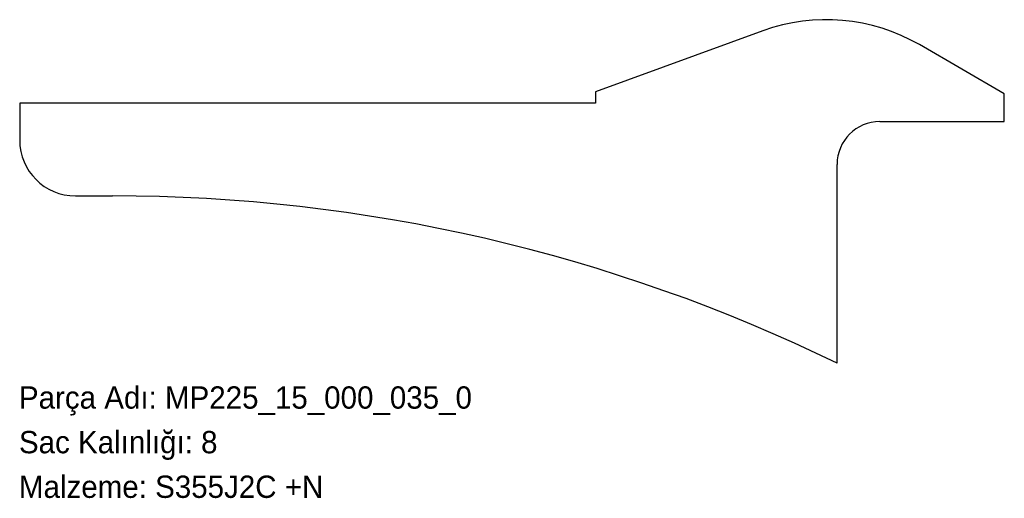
# Model space of a CAD drawing. Header units: millimetres. Extents: x 0 to 530, y -72 to 185.
import ezdxf

# ---------------------------------------------------------------- set-up
doc = ezdxf.new("R2010")
doc.units = ezdxf.units.MM
doc.linetypes.add('SLD-Katı', pattern=[0])
doc.linetypes.add('SLD-Sürekli', pattern=[0])
doc.layers.add('METIN', color=96, linetype='SLD-Katı')
doc.styles.add('SLDTEXTSTYLE0', font='ARIAL.TTF', dxfattribs={"width": 0.948, "bigfont": 'bigfont'})
doc.styles.add('SLDTEXTSTYLE1', font='ARIAL.TTF', dxfattribs={"width": 0.948})

msp = doc.modelspace()

# ---------------------------------------------------------------- linework, layer by layer
at = {"color": 7, "linetype": 'SLD-Sürekli', "lineweight": 25}
for p, q in [((400.45, 179.18), (310.4, 146.4)), ((530.4, 145.4), (484.66, 171.81)), ((310.4, 146.4), (310.4, 140.4)), ((530.4, 130.4), (530.4, 145.4)), ((310.4, 140.4), (0.4, 140.4)), ((0.4, 140.4), (0.4, 120.4)), ((463.4, 130.4), (530.4, 130.4)), ((440.4, 0.4), (440.4, 107.4)), ((30.4, 90.4), (50.4, 90.4))]:
    msp.add_line(p, q, dxfattribs=at)
for centre, radius, start, end in [((434.66, 85.21), 100, 60, 110), ((463.4, 107.4), 23, 90, 180), ((30.4, 120.4), 30, 180, 270), ((50.4, -799.6), 890, 64.01077, 90)]:
    msp.add_arc(centre, radius, start, end, dxfattribs=at)

# ---------------------------------------------------------------- texts
at = {"layer": 'METIN', "char_height": 12, "attachment_point": 1}
for s, insert, style in [('Parça Adı: MP225_15_000_035_0', (0, -12.03), 'SLDTEXTSTYLE0'), ('Sac Kalınlığı: 8', (0, -36.03), 'SLDTEXTSTYLE0'), ('Malzeme: S355J2C +N', (0, -60.03), 'SLDTEXTSTYLE1')]:
    msp.add_mtext(s, dxfattribs=dict(at, insert=insert, style=style))

doc.saveas('drawing.dxf')
